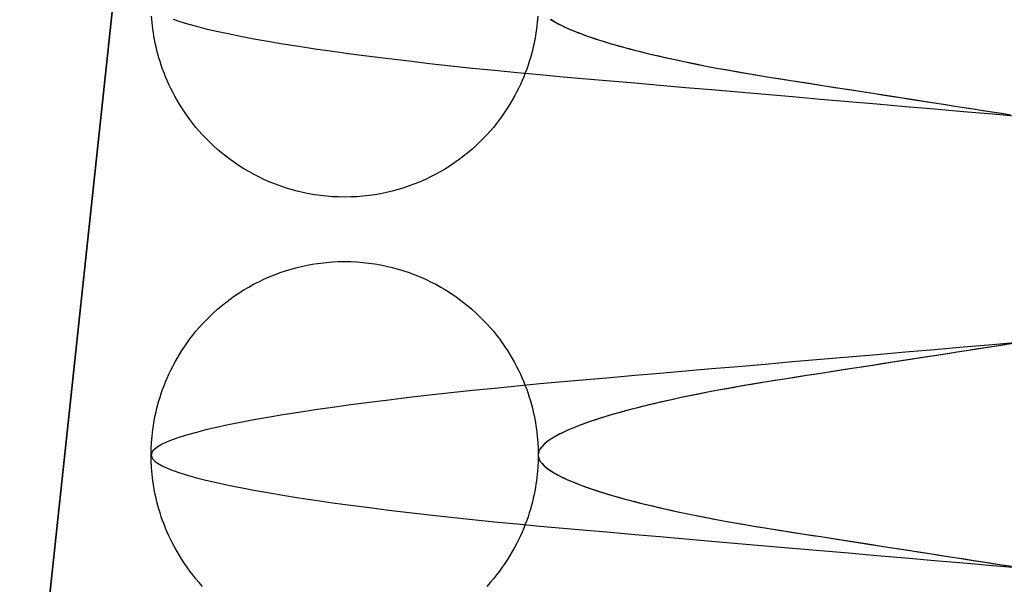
# Model space of a CAD drawing. Header units: millimetres. Extents: x -88 to 88, y -12 to 103.
# Tile 240 of 256: x -35.518 to -34.755, y 14.96 to 15.398. Entities that reach past the tile are written whole.
import ezdxf

# ---------------------------------------------------------------- set-up
doc = ezdxf.new("R2010")
doc.units = ezdxf.units.MM
doc.layers.add('Default', color=7, linetype='Continuous', true_color=0x000000)

msp = doc.modelspace()

# ---------------------------------------------------------------- linework, layer by layer
at = {"layer": 'Default', "color": 254, "true_color": 0xcad1ee}
for points in [[(-35.21818, 17.53519), (-35.51818, 14.73519)], [(-35.21818, 17.53519), (-35.51818, 14.73519)], [(-35.51818, 14.73519), (-35.21818, 17.53519)], [(-35.11649, 15.40052), (-35.1169, 15.39547), (-35.1175, 15.39028), (-35.11788, 15.38763), (-35.11832, 15.38494), (-35.11881, 15.38223), (-35.11935, 15.37948), (-35.11996, 15.3767), (-35.12063, 15.37389), (-35.12137, 15.37105), (-35.12218, 15.36819), (-35.12305, 15.36529), (-35.124, 15.36238), (-35.12502, 15.35944), (-35.12612, 15.35647), (-35.1273, 15.35349), (-35.12857, 15.35049), (-35.12991, 15.34748), (-35.13135, 15.34446), (-35.13287, 15.34142), (-35.13448, 15.33838), (-35.13619, 15.33534), (-35.13799, 15.33229), (-35.13989, 15.32925), (-35.14188, 15.32622), (-35.14398, 15.3232), (-35.14618, 15.32019), (-35.14848, 15.3172), (-35.15089, 15.31423), (-35.1534, 15.31129), (-35.15601, 15.30838), (-35.15874, 15.30551), (-35.16157, 15.30269), (-35.1645, 15.2999), (-35.16755, 15.29717), (-35.1707, 15.2945), (-35.17395, 15.29189), (-35.17731, 15.28935), (-35.18077, 15.28688), (-35.18433, 15.28449), (-35.18799, 15.28218), (-35.19174, 15.27996), (-35.19559, 15.27783), (-35.19953, 15.27581), (-35.20355, 15.27389), (-35.20765, 15.27207), (-35.21184, 15.27038), (-35.21609, 15.2688), (-35.22042, 15.26734), (-35.22481, 15.266), (-35.22925, 15.2648), (-35.23375, 15.26373), (-35.2383, 15.2628), (-35.24288, 15.26201), (-35.2475, 15.26135), (-35.25215, 15.26085), (-35.25681, 15.26048), (-35.26149, 15.26026), (-35.26618, 15.26019), (-35.27086, 15.26026), (-35.27554, 15.26048), (-35.28021, 15.26085), (-35.28485, 15.26135), (-35.28947, 15.26201), (-35.29406, 15.2628), (-35.2986, 15.26373), (-35.3031, 15.2648), (-35.30755, 15.266), (-35.31194, 15.26734), (-35.31626, 15.2688), (-35.32052, 15.27038), (-35.3247, 15.27207), (-35.32881, 15.27389), (-35.33283, 15.27581), (-35.33677, 15.27783), (-35.34061, 15.27996), (-35.34437, 15.28218), (-35.34803, 15.28449), (-35.35159, 15.28688), (-35.35505, 15.28935), (-35.3584, 15.29189), (-35.36166, 15.2945), (-35.36481, 15.29717), (-35.36785, 15.2999), (-35.37079, 15.30269), (-35.37362, 15.30551), (-35.37634, 15.30838), (-35.37896, 15.31129), (-35.38147, 15.31423), (-35.38388, 15.3172), (-35.38618, 15.32019), (-35.38838, 15.3232), (-35.39047, 15.32622), (-35.39247, 15.32925), (-35.39437, 15.33229), (-35.39617, 15.33534), (-35.39787, 15.33838), (-35.39949, 15.34142), (-35.40101, 15.34446), (-35.40244, 15.34748), (-35.40379, 15.35049), (-35.40505, 15.35349), (-35.40623, 15.35647), (-35.40733, 15.35944), (-35.40835, 15.36238), (-35.4093, 15.36529), (-35.41018, 15.36819), (-35.41098, 15.37105), (-35.41172, 15.37389), (-35.41239, 15.3767), (-35.413, 15.37948), (-35.41355, 15.38223), (-35.41404, 15.38494), (-35.41447, 15.38763), (-35.41485, 15.39028), (-35.41545, 15.39547), (-35.41587, 15.40052)], [(-35.41618, 15.06019), (-35.4161, 15.06495), (-35.41587, 15.06985), (-35.41545, 15.07491), (-35.41485, 15.0801), (-35.41447, 15.08275), (-35.41404, 15.08543), (-35.41355, 15.08815), (-35.413, 15.09089), (-35.41239, 15.09367), (-35.41172, 15.09648), (-35.41098, 15.09932), (-35.41018, 15.10219), (-35.4093, 15.10508), (-35.40835, 15.108), (-35.40733, 15.11094), (-35.40623, 15.1139), (-35.40505, 15.11688), (-35.40379, 15.11988), (-35.40244, 15.12289), (-35.40101, 15.12592), (-35.39949, 15.12895), (-35.39787, 15.13199), (-35.39617, 15.13504), (-35.39437, 15.13808), (-35.39247, 15.14112), (-35.39047, 15.14416), (-35.38838, 15.14718), (-35.38618, 15.15019), (-35.38388, 15.15318), (-35.38147, 15.15614), (-35.37896, 15.15908), (-35.37634, 15.16199), (-35.37362, 15.16486), (-35.37079, 15.16769), (-35.36785, 15.17047), (-35.36481, 15.1732), (-35.36166, 15.17587), (-35.3584, 15.17848), (-35.35505, 15.18103), (-35.35159, 15.1835), (-35.34803, 15.18589), (-35.34437, 15.1882), (-35.34061, 15.19042), (-35.33677, 15.19254), (-35.33283, 15.19457), (-35.32881, 15.19649), (-35.3247, 15.1983), (-35.32052, 15.2), (-35.31626, 15.20158), (-35.31194, 15.20304), (-35.30755, 15.20437), (-35.3031, 15.20557), (-35.2986, 15.20664), (-35.29406, 15.20757), (-35.28947, 15.20837), (-35.28485, 15.20902), (-35.28021, 15.20953), (-35.27554, 15.20989), (-35.27086, 15.21011), (-35.26618, 15.21019), (-35.26149, 15.21011), (-35.25681, 15.20989), (-35.25215, 15.20953), (-35.2475, 15.20902), (-35.24288, 15.20837), (-35.2383, 15.20757), (-35.23375, 15.20664), (-35.22925, 15.20557), (-35.22481, 15.20437), (-35.22042, 15.20304), (-35.21609, 15.20158), (-35.21184, 15.2), (-35.20765, 15.1983), (-35.20355, 15.19649), (-35.19953, 15.19457), (-35.19559, 15.19254), (-35.19174, 15.19042), (-35.18799, 15.1882), (-35.18433, 15.18589), (-35.18077, 15.1835), (-35.17731, 15.18103), (-35.17395, 15.17848), (-35.1707, 15.17587), (-35.16755, 15.1732), (-35.1645, 15.17047), (-35.16157, 15.16769), (-35.15874, 15.16486), (-35.15601, 15.16199), (-35.1534, 15.15908), (-35.15089, 15.15614), (-35.14848, 15.15318), (-35.14618, 15.15019), (-35.14398, 15.14718), (-35.14188, 15.14416), (-35.13989, 15.14112), (-35.13799, 15.13808), (-35.13619, 15.13504), (-35.13448, 15.13199), (-35.13287, 15.12895), (-35.13135, 15.12592), (-35.12991, 15.12289), (-35.12857, 15.11988), (-35.1273, 15.11688), (-35.12612, 15.1139), (-35.12502, 15.11094), (-35.124, 15.108), (-35.12305, 15.10508), (-35.12218, 15.10219), (-35.12137, 15.09932), (-35.12063, 15.09648), (-35.11996, 15.09367), (-35.11935, 15.09089), (-35.11881, 15.08815), (-35.11832, 15.08543), (-35.11788, 15.08275), (-35.1175, 15.0801), (-35.1169, 15.07491), (-35.11649, 15.06985), (-35.11625, 15.06495), (-35.11618, 15.06019)], [(-35.37634, 14.95838), (-35.37896, 14.96129), (-35.38147, 14.96423), (-35.38388, 14.9672), (-35.38618, 14.97019), (-35.38838, 14.9732), (-35.39047, 14.97622), (-35.39247, 14.97925), (-35.39437, 14.98229), (-35.39617, 14.98534), (-35.39787, 14.98838), (-35.39949, 14.99142), (-35.40101, 14.99446), (-35.40244, 14.99748), (-35.40379, 15.00049), (-35.40505, 15.00349), (-35.40623, 15.00647), (-35.40733, 15.00944), (-35.40835, 15.01238), (-35.4093, 15.01529), (-35.41018, 15.01819), (-35.41098, 15.02105), (-35.41172, 15.02389), (-35.41239, 15.0267), (-35.413, 15.02948), (-35.41355, 15.03223), (-35.41404, 15.03494), (-35.41447, 15.03763), (-35.41485, 15.04028), (-35.41545, 15.04547), (-35.41587, 15.05052), (-35.4161, 15.05543), (-35.41618, 15.06019)], [(-35.11618, 15.06019), (-35.11625, 15.05543), (-35.11649, 15.05052), (-35.1169, 15.04547), (-35.1175, 15.04028), (-35.11788, 15.03763), (-35.11832, 15.03494), (-35.11881, 15.03223), (-35.11935, 15.02948), (-35.11996, 15.0267), (-35.12063, 15.02389), (-35.12137, 15.02105), (-35.12218, 15.01819), (-35.12305, 15.01529), (-35.124, 15.01238), (-35.12502, 15.00944), (-35.12612, 15.00647), (-35.1273, 15.00349), (-35.12857, 15.00049), (-35.12991, 14.99748), (-35.13135, 14.99446), (-35.13287, 14.99142), (-35.13448, 14.98838), (-35.13619, 14.98534), (-35.13799, 14.98229), (-35.13989, 14.97925), (-35.14188, 14.97622), (-35.14398, 14.9732), (-35.14618, 14.97019), (-35.14848, 14.9672), (-35.15089, 14.96423), (-35.1534, 14.96129), (-35.15601, 14.95838)]]:
    msp.add_lwpolyline(points, dxfattribs=at)
at = {"layer": 'Default', "color": 254, "true_color": 0xcad1ee, "extrusion": (0.866025, -1.54198e-14, -0.5)}
msp.add_lwpolyline([(15.35185, -21.59629), (15.35661, -21.59622), (15.36152, -21.59598), (15.36657, -21.59557), (15.37177, -21.59497), (15.37441, -21.59459), (15.3771, -21.59415), (15.37981, -21.59366), (15.38256, -21.59312), (15.38534, -21.59251), (15.38815, -21.59184), (15.39099, -21.5911), (15.39385, -21.59029), (15.39675, -21.58942), (15.39966, -21.58847), (15.40261, -21.58745), (15.40557, -21.58635), (15.40855, -21.58517), (15.41155, -21.5839), (15.41456, -21.58256), (15.41758, -21.58112), (15.42062, -21.5796), (15.42366, -21.57799), (15.4267, -21.57628), (15.42975, -21.57448), (15.43279, -21.57258), (15.43582, -21.57059), (15.43885, -21.56849), (15.44185, -21.56629), (15.44484, -21.56399), (15.44781, -21.56159), (15.45075, -21.55907), (15.45366, -21.55646), (15.45653, -21.55373), (15.45936, -21.5509), (15.46214, -21.54797), (15.46487, -21.54492), (15.46754, -21.54177), (15.47015, -21.53852), (15.47269, -21.53516), (15.47516, -21.5317), (15.47756, -21.52814), (15.47986, -21.52448), (15.48208, -21.52073), (15.48421, -21.51688), (15.48623, -21.51294), (15.48815, -21.50892), (15.48997, -21.50482), (15.49167, -21.50063), (15.49325, -21.49638), (15.4947, -21.49205), (15.49604, -21.48766), (15.49724, -21.48322), (15.49831, -21.47872), (15.49924, -21.47417), (15.50003, -21.46959), (15.50069, -21.46497), (15.5012, -21.46032), (15.50156, -21.45566), (15.50178, -21.45098), (15.50185, -21.44629), (15.50178, -21.44161), (15.50156, -21.43693), (15.5012, -21.43226), (15.50069, -21.42762), (15.50003, -21.423), (15.49924, -21.41841), (15.49831, -21.41387), (15.49724, -21.40937), (15.49604, -21.40492), (15.4947, -21.40053), (15.49325, -21.39621), (15.49167, -21.39195), (15.48997, -21.38777), (15.48815, -21.38366), (15.48623, -21.37964), (15.48421, -21.3757), (15.48208, -21.37186), (15.47986, -21.3681), (15.47756, -21.36444), (15.47516, -21.36088), (15.47269, -21.35742), (15.47015, -21.35407), (15.46754, -21.35081), (15.46487, -21.34766), (15.46214, -21.34462), (15.45936, -21.34168), (15.45653, -21.33885), (15.45366, -21.33613), (15.45075, -21.33351), (15.44781, -21.331), (15.44484, -21.32859), (15.44185, -21.32629), (15.43885, -21.32409), (15.43582, -21.322), (15.43279, -21.32), (15.42975, -21.3181), (15.4267, -21.3163), (15.42366, -21.3146), (15.42062, -21.31298), (15.41758, -21.31146), (15.41456, -21.31003), (15.41155, -21.30868), (15.40855, -21.30742), (15.40557, -21.30624), (15.40261, -21.30514), (15.39966, -21.30412), (15.39675, -21.30317), (15.39385, -21.30229), (15.39099, -21.30149), (15.38815, -21.30075), (15.38534, -21.30008), (15.38256, -21.29947), (15.37981, -21.29892), (15.3771, -21.29843), (15.37441, -21.298), (15.37177, -21.29762), (15.36657, -21.29702), (15.36152, -21.2966), (15.35661, -21.29637), (15.35185, -21.29629)], dxfattribs=at)
at = {"layer": 'Default', "color": 254, "true_color": 0xcad1ee, "extrusion": (0.866025, 2.70617e-14, 0.5)}
msp.add_lwpolyline([(15.46852, 14.19488), (15.46376, 14.19496), (15.45885, 14.1952), (15.4538, 14.19561), (15.44861, 14.19621), (15.44596, 14.19659), (15.44328, 14.19702), (15.44056, 14.19751), (15.43781, 14.19806), (15.43504, 14.19867), (15.43223, 14.19934), (15.42939, 14.20008), (15.42652, 14.20088), (15.42363, 14.20176), (15.42071, 14.20271), (15.41777, 14.20373), (15.41481, 14.20483), (15.41183, 14.20601), (15.40883, 14.20727), (15.40582, 14.20862), (15.40279, 14.21005), (15.39976, 14.21157), (15.39672, 14.21319), (15.39367, 14.21489), (15.39063, 14.21669), (15.38759, 14.21859), (15.38455, 14.22059), (15.38153, 14.22269), (15.37852, 14.22488), (15.37553, 14.22719), (15.37256, 14.22959), (15.36962, 14.2321), (15.36672, 14.23472), (15.36385, 14.23744), (15.36102, 14.24027), (15.35824, 14.24321), (15.35551, 14.24625), (15.35283, 14.2494), (15.35022, 14.25266), (15.34768, 14.25602), (15.34521, 14.25948), (15.34282, 14.26304), (15.34051, 14.26669), (15.33829, 14.27045), (15.33617, 14.2743), (15.33414, 14.27823), (15.33222, 14.28226), (15.33041, 14.28636), (15.32871, 14.29054), (15.32713, 14.2948), (15.32567, 14.29913), (15.32434, 14.30352), (15.32314, 14.30796), (15.32207, 14.31246), (15.32113, 14.317), (15.32034, 14.32159), (15.31969, 14.32621), (15.31918, 14.33085), (15.31881, 14.33552), (15.31859, 14.3402), (15.31852, 14.34488), (15.31859, 14.34957), (15.31881, 14.35425), (15.31918, 14.35892), (15.31969, 14.36356), (15.32034, 14.36818), (15.32113, 14.37276), (15.32207, 14.37731), (15.32314, 14.38181), (15.32434, 14.38625), (15.32567, 14.39064), (15.32713, 14.39497), (15.32871, 14.39922), (15.33041, 14.40341), (15.33222, 14.40751), (15.33414, 14.41154), (15.33617, 14.41547), (15.33829, 14.41932), (15.34051, 14.42307), (15.34282, 14.42673), (15.34521, 14.43029), (15.34768, 14.43375), (15.35022, 14.43711), (15.35283, 14.44037), (15.35551, 14.44351), (15.35824, 14.44656), (15.36102, 14.44949), (15.36385, 14.45232), (15.36672, 14.45505), (15.36962, 14.45767), (15.37256, 14.46018), (15.37553, 14.46258), (15.37852, 14.46488), (15.38153, 14.46708), (15.38455, 14.46918), (15.38759, 14.47118), (15.39063, 14.47307), (15.39367, 14.47488), (15.39672, 14.47658), (15.39976, 14.47819), (15.40279, 14.47972), (15.40582, 14.48115), (15.40883, 14.4825), (15.41183, 14.48376), (15.41481, 14.48494), (15.41777, 14.48604), (15.42071, 14.48706), (15.42363, 14.48801), (15.42652, 14.48888), (15.42939, 14.48969), (15.43223, 14.49043), (15.43504, 14.4911), (15.43781, 14.49171), (15.44056, 14.49226), (15.44328, 14.49275), (15.44596, 14.49318), (15.44861, 14.49356), (15.4538, 14.49416), (15.45885, 14.49457), (15.46376, 14.49481), (15.46852, 14.49488)], dxfattribs=at)
at = {"layer": 'Default', "color": 254, "true_color": 0xcad1ee, "extrusion": (0.866025, -1.57282e-14, -0.5)}
msp.add_lwpolyline([(15.35185, -21.29629), (15.34709, -21.29637), (15.34219, -21.2966), (15.33714, -21.29702), (15.33194, -21.29762), (15.32929, -21.298), (15.32661, -21.29843), (15.3239, -21.29892), (15.32115, -21.29947), (15.31837, -21.30008), (15.31556, -21.30075), (15.31272, -21.30149), (15.30985, -21.30229), (15.30696, -21.30317), (15.30404, -21.30412), (15.3011, -21.30514), (15.29814, -21.30624), (15.29516, -21.30742), (15.29216, -21.30868), (15.28915, -21.31003), (15.28612, -21.31146), (15.28309, -21.31298), (15.28005, -21.3146), (15.27701, -21.3163), (15.27396, -21.3181), (15.27092, -21.32), (15.26789, -21.322), (15.26486, -21.32409), (15.26185, -21.32629), (15.25886, -21.32859), (15.2559, -21.331), (15.25296, -21.33351), (15.25005, -21.33613), (15.24718, -21.33885), (15.24435, -21.34168), (15.24157, -21.34462), (15.23884, -21.34766), (15.23617, -21.35081), (15.23356, -21.35407), (15.23101, -21.35742), (15.22854, -21.36088), (15.22615, -21.36444), (15.22385, -21.3681), (15.22163, -21.37186), (15.2195, -21.3757), (15.21748, -21.37964), (15.21555, -21.38366), (15.21374, -21.38777), (15.21204, -21.39195), (15.21046, -21.39621), (15.209, -21.40053), (15.20767, -21.40492), (15.20647, -21.40937), (15.2054, -21.41387), (15.20447, -21.41841), (15.20367, -21.423), (15.20302, -21.42762), (15.20251, -21.43226), (15.20215, -21.43693), (15.20193, -21.44161), (15.20185, -21.44629), (15.20193, -21.45098), (15.20215, -21.45566), (15.20251, -21.46032), (15.20302, -21.46497), (15.20367, -21.46959), (15.20447, -21.47417), (15.2054, -21.47872), (15.20647, -21.48322), (15.20767, -21.48766), (15.209, -21.49205), (15.21046, -21.49638), (15.21204, -21.50063), (15.21374, -21.50482), (15.21555, -21.50892), (15.21748, -21.51294), (15.2195, -21.51688), (15.22163, -21.52073), (15.22385, -21.52448), (15.22615, -21.52814), (15.22854, -21.5317), (15.23101, -21.53516), (15.23356, -21.53852), (15.23617, -21.54177), (15.23884, -21.54492), (15.24157, -21.54797), (15.24435, -21.5509), (15.24718, -21.55373), (15.25005, -21.55646), (15.25296, -21.55907), (15.2559, -21.56159), (15.25886, -21.56399), (15.26185, -21.56629), (15.26486, -21.56849), (15.26789, -21.57059), (15.27092, -21.57258), (15.27396, -21.57448), (15.27701, -21.57628), (15.28005, -21.57799), (15.28309, -21.5796), (15.28612, -21.58112), (15.28915, -21.58256), (15.29216, -21.5839), (15.29516, -21.58517), (15.29814, -21.58635), (15.3011, -21.58745), (15.30404, -21.58847), (15.30696, -21.58942), (15.30985, -21.59029), (15.31272, -21.5911), (15.31556, -21.59184), (15.31837, -21.59251), (15.32115, -21.59312), (15.3239, -21.59366), (15.32661, -21.59415), (15.32929, -21.59459), (15.33194, -21.59497), (15.33714, -21.59557), (15.34219, -21.59598), (15.34709, -21.59622), (15.35185, -21.59629)], dxfattribs=at)
at = {"layer": 'Default', "color": 254, "true_color": 0xcad1ee, "extrusion": (0.866025, 9.94575e-15, 0.5)}
msp.add_lwpolyline([(15.11852, 14.49488), (15.12328, 14.49481), (15.12819, 14.49457), (15.13324, 14.49416), (15.13843, 14.49356), (15.14108, 14.49318), (15.14376, 14.49275), (15.14648, 14.49226), (15.14923, 14.49171), (15.15201, 14.4911), (15.15482, 14.49043), (15.15765, 14.48969), (15.16052, 14.48888), (15.16341, 14.48801), (15.16633, 14.48706), (15.16927, 14.48604), (15.17223, 14.48494), (15.17522, 14.48376), (15.17821, 14.4825), (15.18123, 14.48115), (15.18425, 14.47972), (15.18729, 14.47819), (15.19033, 14.47658), (15.19337, 14.47488), (15.19641, 14.47307), (15.19945, 14.47118), (15.20249, 14.46918), (15.20551, 14.46708), (15.20852, 14.46488), (15.21151, 14.46258), (15.21448, 14.46018), (15.21742, 14.45767), (15.22032, 14.45505), (15.22319, 14.45232), (15.22602, 14.44949), (15.2288, 14.44656), (15.23153, 14.44351), (15.23421, 14.44037), (15.23682, 14.43711), (15.23936, 14.43375), (15.24183, 14.43029), (15.24422, 14.42673), (15.24653, 14.42307), (15.24875, 14.41932), (15.25087, 14.41547), (15.2529, 14.41154), (15.25482, 14.40751), (15.25663, 14.40341), (15.25833, 14.39922), (15.25991, 14.39497), (15.26137, 14.39064), (15.2627, 14.38625), (15.26391, 14.38181), (15.26497, 14.37731), (15.26591, 14.37276), (15.2667, 14.36818), (15.26735, 14.36356), (15.26786, 14.35892), (15.26823, 14.35425), (15.26845, 14.34957), (15.26852, 14.34488), (15.26845, 14.3402), (15.26823, 14.33552), (15.26786, 14.33085), (15.26735, 14.32621), (15.2667, 14.32159), (15.26591, 14.317), (15.26497, 14.31246), (15.26391, 14.30796), (15.2627, 14.30352), (15.26137, 14.29913), (15.25991, 14.2948), (15.25833, 14.29054), (15.25663, 14.28636), (15.25482, 14.28226), (15.2529, 14.27823), (15.25087, 14.2743), (15.24875, 14.27045), (15.24653, 14.26669), (15.24422, 14.26304), (15.24183, 14.25948), (15.23936, 14.25602), (15.23682, 14.25266), (15.23421, 14.2494), (15.23153, 14.24625), (15.2288, 14.24321), (15.22602, 14.24027), (15.22319, 14.23744), (15.22032, 14.23472), (15.21742, 14.2321), (15.21448, 14.22959), (15.21151, 14.22719), (15.20852, 14.22488), (15.20551, 14.22269), (15.20249, 14.22059), (15.19945, 14.21859), (15.19641, 14.21669), (15.19337, 14.21489), (15.19033, 14.21319), (15.18729, 14.21157), (15.18425, 14.21005), (15.18123, 14.20862), (15.17821, 14.20727), (15.17522, 14.20601), (15.17223, 14.20483), (15.16927, 14.20373), (15.16633, 14.20271), (15.16341, 14.20176), (15.16052, 14.20088), (15.15765, 14.20008), (15.15482, 14.19934), (15.15201, 14.19867), (15.14923, 14.19806), (15.14648, 14.19751), (15.14376, 14.19702), (15.14108, 14.19659), (15.13843, 14.19621), (15.13324, 14.19561), (15.12819, 14.1952), (15.12328, 14.19496), (15.11852, 14.19488)], dxfattribs=at)
at = {"layer": 'Default', "color": 254, "true_color": 0xcad1ee, "extrusion": (0.866025, 9.17476e-15, -0.5)}
msp.add_lwpolyline([(15.00185, -21.59629), (15.00661, -21.59622), (15.01152, -21.59598), (15.01657, -21.59557), (15.02177, -21.59497), (15.02441, -21.59459), (15.0271, -21.59415), (15.02981, -21.59366), (15.03256, -21.59312), (15.03534, -21.59251), (15.03815, -21.59184), (15.04099, -21.5911), (15.04385, -21.59029), (15.04675, -21.58942), (15.04966, -21.58847), (15.05261, -21.58745), (15.05557, -21.58635), (15.05855, -21.58517), (15.06155, -21.5839), (15.06456, -21.58256), (15.06758, -21.58112), (15.07062, -21.5796), (15.07366, -21.57799), (15.0767, -21.57628), (15.07975, -21.57448), (15.08279, -21.57258), (15.08582, -21.57059), (15.08885, -21.56849), (15.09185, -21.56629), (15.09484, -21.56399), (15.09781, -21.56159), (15.10075, -21.55907), (15.10366, -21.55646), (15.10653, -21.55373), (15.10936, -21.5509), (15.11214, -21.54797), (15.11487, -21.54492), (15.11754, -21.54177), (15.12015, -21.53852), (15.12269, -21.53516), (15.12516, -21.5317), (15.12756, -21.52814), (15.12986, -21.52448), (15.13208, -21.52073), (15.13421, -21.51688), (15.13623, -21.51294), (15.13815, -21.50892), (15.13997, -21.50482), (15.14167, -21.50063), (15.14325, -21.49638), (15.1447, -21.49205), (15.14604, -21.48766), (15.14724, -21.48322), (15.14831, -21.47872), (15.14924, -21.47417), (15.15003, -21.46959), (15.15069, -21.46497), (15.1512, -21.46032), (15.15156, -21.45566), (15.15178, -21.45098), (15.15185, -21.44629), (15.15178, -21.44161), (15.15156, -21.43693), (15.1512, -21.43226), (15.15069, -21.42762), (15.15003, -21.423), (15.14924, -21.41841), (15.14831, -21.41387), (15.14724, -21.40937), (15.14604, -21.40492), (15.1447, -21.40053), (15.14325, -21.39621), (15.14167, -21.39195), (15.13997, -21.38777), (15.13815, -21.38366), (15.13623, -21.37964), (15.13421, -21.3757), (15.13208, -21.37186), (15.12986, -21.3681), (15.12756, -21.36444), (15.12516, -21.36088), (15.12269, -21.35742), (15.12015, -21.35407), (15.11754, -21.35081), (15.11487, -21.34766), (15.11214, -21.34462), (15.10936, -21.34168), (15.10653, -21.33885), (15.10366, -21.33613), (15.10075, -21.33351), (15.09781, -21.331), (15.09484, -21.32859), (15.09185, -21.32629), (15.08885, -21.32409), (15.08582, -21.322), (15.08279, -21.32), (15.07975, -21.3181), (15.0767, -21.3163), (15.07366, -21.3146), (15.07062, -21.31298), (15.06758, -21.31146), (15.06456, -21.31003), (15.06155, -21.30868), (15.05855, -21.30742), (15.05557, -21.30624), (15.05261, -21.30514), (15.04966, -21.30412), (15.04675, -21.30317), (15.04385, -21.30229), (15.04099, -21.30149), (15.03815, -21.30075), (15.03534, -21.30008), (15.03256, -21.29947), (15.02981, -21.29892), (15.0271, -21.29843), (15.02441, -21.298), (15.02177, -21.29762), (15.01657, -21.29702), (15.01152, -21.2966), (15.00661, -21.29637), (15.00185, -21.29629)], dxfattribs=at)
at = {"layer": 'Default', "color": 254, "true_color": 0xcad1ee, "extrusion": (0.866025, 7.18947e-14, 0.5)}
msp.add_lwpolyline([(15.11852, 14.19488), (15.11376, 14.19496), (15.10885, 14.1952), (15.1038, 14.19561), (15.09861, 14.19621), (15.09596, 14.19659), (15.09328, 14.19702), (15.09056, 14.19751), (15.08781, 14.19806), (15.08504, 14.19867), (15.08223, 14.19934), (15.07939, 14.20008), (15.07652, 14.20088), (15.07363, 14.20176), (15.07071, 14.20271), (15.06777, 14.20373), (15.06481, 14.20483), (15.06183, 14.20601), (15.05883, 14.20727), (15.05582, 14.20862), (15.05279, 14.21005), (15.04976, 14.21157), (15.04672, 14.21319), (15.04367, 14.21489), (15.04063, 14.21669), (15.03759, 14.21859), (15.03455, 14.22059), (15.03153, 14.22269), (15.02852, 14.22488), (15.02553, 14.22719), (15.02256, 14.22959), (15.01962, 14.2321), (15.01672, 14.23472), (15.01385, 14.23744), (15.01102, 14.24027), (15.00824, 14.24321), (15.00551, 14.24625), (15.00283, 14.2494), (15.00022, 14.25266), (14.99768, 14.25602), (14.99521, 14.25948), (14.99282, 14.26304), (14.99051, 14.26669), (14.98829, 14.27045), (14.98617, 14.2743), (14.98414, 14.27823), (14.98222, 14.28226), (14.98041, 14.28636), (14.97871, 14.29054), (14.97713, 14.2948), (14.97567, 14.29913), (14.97434, 14.30352), (14.97314, 14.30796), (14.97207, 14.31246), (14.97113, 14.317), (14.97034, 14.32159), (14.96969, 14.32621), (14.96918, 14.33085), (14.96881, 14.33552), (14.96859, 14.3402), (14.96852, 14.34488), (14.96859, 14.34957), (14.96881, 14.35425), (14.96918, 14.35892), (14.96969, 14.36356), (14.97034, 14.36818), (14.97113, 14.37276), (14.97207, 14.37731), (14.97314, 14.38181), (14.97434, 14.38625), (14.97567, 14.39064), (14.97713, 14.39497), (14.97871, 14.39922), (14.98041, 14.40341), (14.98222, 14.40751), (14.98414, 14.41154), (14.98617, 14.41547), (14.98829, 14.41932), (14.99051, 14.42307), (14.99282, 14.42673), (14.99521, 14.43029), (14.99768, 14.43375), (15.00022, 14.43711), (15.00283, 14.44037), (15.00551, 14.44351), (15.00824, 14.44656), (15.01102, 14.44949), (15.01385, 14.45232), (15.01672, 14.45505), (15.01962, 14.45767), (15.02256, 14.46018), (15.02553, 14.46258), (15.02852, 14.46488), (15.03153, 14.46708), (15.03455, 14.46918), (15.03759, 14.47118), (15.04063, 14.47307), (15.04367, 14.47488), (15.04672, 14.47658), (15.04976, 14.47819), (15.05279, 14.47972), (15.05582, 14.48115), (15.05883, 14.4825), (15.06183, 14.48376), (15.06481, 14.48494), (15.06777, 14.48604), (15.07071, 14.48706), (15.07363, 14.48801), (15.07652, 14.48888), (15.07939, 14.48969), (15.08223, 14.49043), (15.08504, 14.4911), (15.08781, 14.49171), (15.09056, 14.49226), (15.09328, 14.49275), (15.09596, 14.49318), (15.09861, 14.49356), (15.1038, 14.49416), (15.10885, 14.49457), (15.11376, 14.49481), (15.11852, 14.49488)], dxfattribs=at)
at = {"layer": 'Default', "color": 254, "true_color": 0xcad1ee, "extrusion": (0.866025, 3.95517e-14, -0.5)}
msp.add_lwpolyline([(15.00185, -21.29629), (14.99709, -21.29637), (14.99219, -21.2966), (14.98714, -21.29702), (14.98194, -21.29762), (14.97929, -21.298), (14.97661, -21.29843), (14.9739, -21.29892), (14.97115, -21.29947), (14.96837, -21.30008), (14.96556, -21.30075), (14.96272, -21.30149), (14.95985, -21.30229), (14.95696, -21.30317), (14.95404, -21.30412), (14.9511, -21.30514), (14.94814, -21.30624), (14.94516, -21.30742), (14.94216, -21.30868), (14.93915, -21.31003), (14.93612, -21.31146), (14.93309, -21.31298), (14.93005, -21.3146), (14.92701, -21.3163), (14.92396, -21.3181), (14.92092, -21.32), (14.91789, -21.322), (14.91486, -21.32409), (14.91185, -21.32629), (14.90886, -21.32859), (14.9059, -21.331), (14.90296, -21.33351), (14.90005, -21.33613), (14.89718, -21.33885), (14.89435, -21.34168), (14.89157, -21.34462), (14.88884, -21.34766), (14.88617, -21.35081), (14.88356, -21.35407), (14.88101, -21.35742), (14.87854, -21.36088), (14.87615, -21.36444), (14.87385, -21.3681), (14.87163, -21.37186), (14.8695, -21.3757), (14.86748, -21.37964), (14.86555, -21.38366), (14.86374, -21.38777), (14.86204, -21.39195), (14.86046, -21.39621), (14.859, -21.40053), (14.85767, -21.40492), (14.85647, -21.40937), (14.8554, -21.41387), (14.85447, -21.41841), (14.85367, -21.423), (14.85302, -21.42762), (14.85251, -21.43226), (14.85215, -21.43693), (14.85193, -21.44161), (14.85185, -21.44629), (14.85193, -21.45098), (14.85215, -21.45566), (14.85251, -21.46032), (14.85302, -21.46497), (14.85367, -21.46959), (14.85447, -21.47417), (14.8554, -21.47872), (14.85647, -21.48322), (14.85767, -21.48766), (14.859, -21.49205), (14.86046, -21.49638), (14.86204, -21.50063), (14.86374, -21.50482), (14.86555, -21.50892), (14.86748, -21.51294), (14.8695, -21.51688), (14.87163, -21.52073), (14.87385, -21.52448), (14.87615, -21.52814), (14.87854, -21.5317), (14.88101, -21.53516), (14.88356, -21.53852), (14.88617, -21.54177), (14.88884, -21.54492), (14.89157, -21.54797), (14.89435, -21.5509), (14.89718, -21.55373), (14.90005, -21.55646), (14.90296, -21.55907), (14.9059, -21.56159), (14.90886, -21.56399), (14.91185, -21.56629), (14.91486, -21.56849), (14.91789, -21.57059), (14.92092, -21.57258), (14.92396, -21.57448), (14.92701, -21.57628), (14.93005, -21.57799), (14.93309, -21.5796), (14.93612, -21.58112), (14.93915, -21.58256), (14.94216, -21.5839), (14.94516, -21.58517), (14.94814, -21.58635), (14.9511, -21.58745), (14.95404, -21.58847), (14.95696, -21.58942), (14.95985, -21.59029), (14.96272, -21.5911), (14.96556, -21.59184), (14.96837, -21.59251), (14.97115, -21.59312), (14.9739, -21.59366), (14.97661, -21.59415), (14.97929, -21.59459), (14.98194, -21.59497), (14.98714, -21.59557), (14.99219, -21.59598), (14.99709, -21.59622), (15.00185, -21.59629)], dxfattribs=at)
at = {"layer": 'Default', "color": 254, "true_color": 0xcad1ee}
for points in [[(-35.39925, 15.39821, -4.25021), (-35.39397, 15.39638, -4.27173), (-35.38795, 15.39451, -4.29315), (-35.3812, 15.39263, -4.31445), (-35.37373, 15.39072, -4.33559), (-35.36553, 15.3888, -4.35652), (-35.35663, 15.38687, -4.37721), (-35.34702, 15.38492, -4.39763), (-35.33672, 15.38297, -4.41774), (-35.32574, 15.38102, -4.4375), (-35.31411, 15.37907, -4.45689), (-35.30185, 15.37712, -4.47586), (-35.28897, 15.37517, -4.49439), (-35.27551, 15.37324, -4.51245), (-35.26148, 15.37132, -4.53002), (-35.24691, 15.36942, -4.54706), (-35.23184, 15.36753, -4.56355), (-35.21629, 15.36567, -4.57947), (-35.2003, 15.36383, -4.59481), (-35.18389, 15.36202, -4.60954), (-35.16711, 15.36023, -4.62365), (-35.14998, 15.35849, -4.63713), (-35.13253, 15.35677, -4.64997), (-35.11481, 15.35509, -4.66216), (-35.09685, 15.35345, -4.67369), (-35.07868, 15.35185, -4.68457), (-35.06017, 15.35026, -4.69487), (-35.0412, 15.34862, -4.70466), (-35.02178, 15.34694, -4.71391), (-35.00194, 15.34522, -4.7226), (-34.9817, 15.34347, -4.73069), (-34.96109, 15.34169, -4.73817), (-34.94013, 15.33988, -4.74501), (-34.91885, 15.33804, -4.7512), (-34.89729, 15.33618, -4.7567), (-34.87547, 15.33429, -4.76151), (-34.85343, 15.33239, -4.7656), (-34.8312, 15.33047, -4.76897), (-34.80883, 15.32853, -4.7716), (-34.78634, 15.32659, -4.77349), (-34.76378, 15.32464, -4.77462), (-34.74118, 15.32269, -4.775)], [(-35.10677, 15.39821, -4.18345), (-35.10384, 15.39638, -4.1954), (-35.1005, 15.39451, -4.20731), (-35.09675, 15.39263, -4.21914), (-35.0926, 15.39072, -4.23088), (-35.08804, 15.3888, -4.24251), (-35.08309, 15.38687, -4.25401), (-35.07776, 15.38492, -4.26535), (-35.07203, 15.38297, -4.27652), (-35.06594, 15.38102, -4.2875), (-35.05948, 15.37907, -4.29827), (-35.05266, 15.37712, -4.30881), (-35.04551, 15.37517, -4.31911), (-35.03803, 15.37324, -4.32914), (-35.03023, 15.37132, -4.3389), (-35.02214, 15.36942, -4.34836), (-35.01377, 15.36753, -4.35753), (-35.00513, 15.36567, -4.36637), (-34.99624, 15.36383, -4.37489), (-34.98713, 15.36202, -4.38308), (-34.97781, 15.36023, -4.39092), (-34.96829, 15.35849, -4.3984), (-34.9586, 15.35677, -4.40554), (-34.94875, 15.35509, -4.41231), (-34.93877, 15.35345, -4.41872), (-34.92868, 15.35185, -4.42476), (-34.9184, 15.35025, -4.43048), (-34.90786, 15.34862, -4.43592), (-34.89707, 15.34694, -4.44106), (-34.88605, 15.34522, -4.44589), (-34.8748, 15.34347, -4.45038), (-34.86335, 15.34169, -4.45454), (-34.85171, 15.33988, -4.45834), (-34.83989, 15.33804, -4.46178), (-34.82791, 15.33618, -4.46483), (-34.81578, 15.33429, -4.4675), (-34.80354, 15.33239, -4.46978), (-34.79119, 15.33047, -4.47165), (-34.77876, 15.32853, -4.47311), (-34.76627, 15.32659, -4.47416), (-34.75373, 15.32464, -4.47479)], [(-35.10611, 15.39778, -4.18631), (-35.10436, 15.39669, -4.19338), (-35.10248, 15.3956, -4.20041), (-35.10047, 15.3945, -4.20741), (-35.09831, 15.39339, -4.21436), (-35.09603, 15.39228, -4.22127), (-35.09361, 15.39117, -4.22813), (-35.09105, 15.39005, -4.23495), (-35.08837, 15.38893, -4.24172), (-35.08555, 15.38781, -4.24843), (-35.0826, 15.38668, -4.2551), (-35.07952, 15.38555, -4.26171), (-35.07627, 15.38441, -4.26834), (-35.07289, 15.38326, -4.2749), (-35.06939, 15.38211, -4.28139), (-35.06576, 15.38097, -4.28781), (-35.062, 15.37982, -4.29415), (-35.05813, 15.37867, -4.30042), (-35.05413, 15.37753, -4.3066), (-35.05001, 15.37639, -4.31271), (-35.04577, 15.37524, -4.31874), (-35.04142, 15.37411, -4.32468), (-35.03694, 15.37297, -4.33054), (-35.03235, 15.37183, -4.33631), (-35.02765, 15.3707, -4.34199), (-35.02283, 15.36958, -4.34758), (-35.01791, 15.36845, -4.35307), (-35.01287, 15.36733, -4.35848), (-35.00791, 15.36626, -4.36359), (-35.00286, 15.36519, -4.3686), (-34.99772, 15.36414, -4.37351), (-34.99249, 15.36309, -4.37833), (-34.98718, 15.36204, -4.38304), (-34.98177, 15.36101, -4.38765), (-34.97628, 15.35998, -4.39215), (-34.9707, 15.35896, -4.39655), (-34.96505, 15.35794, -4.40085), (-34.95931, 15.35693, -4.40504), (-34.95348, 15.35593, -4.40911), (-34.94758, 15.35493, -4.41308), (-34.94161, 15.35394, -4.41694), (-34.93555, 15.35296, -4.42069), (-34.92942, 15.35198, -4.42433), (-34.92322, 15.35101, -4.42785), (-34.91677, 15.35, -4.43135), (-34.91027, 15.34899, -4.43471), (-34.90371, 15.34797, -4.43795), (-34.8971, 15.34694, -4.44105), (-34.89044, 15.34591, -4.44402), (-34.88373, 15.34486, -4.44685), (-34.87697, 15.34381, -4.44955), (-34.87017, 15.34275, -4.45212), (-34.86332, 15.34169, -4.45455), (-34.85644, 15.34062, -4.45685), (-34.84951, 15.33954, -4.45901), (-34.84255, 15.33846, -4.46104), (-34.83556, 15.33737, -4.46293), (-34.82853, 15.33628, -4.46469), (-34.82147, 15.33518, -4.46631), (-34.81439, 15.33408, -4.46779), (-34.80727, 15.33297, -4.46913), (-34.80013, 15.33186, -4.47034), (-34.79297, 15.33074, -4.47141), (-34.78579, 15.32963, -4.47234), (-34.77859, 15.32851, -4.47313), (-34.77137, 15.32738, -4.47379), (-34.76414, 15.32626, -4.4743), (-34.7569, 15.32513, -4.47467), (-34.74964, 15.324, -4.47491)], [(-34.74118, 15.14769, -3.425), (-34.76378, 15.14573, -3.42538), (-34.78634, 15.14378, -3.42651), (-34.80883, 15.14184, -3.4284), (-34.8312, 15.13991, -3.43103), (-34.85343, 15.13799, -3.4344), (-34.87547, 15.13608, -3.4385), (-34.89729, 15.1342, -3.4433), (-34.91885, 15.13233, -3.44881), (-34.94013, 15.13049, -3.45499), (-34.96109, 15.12868, -3.46183), (-34.9817, 15.1269, -3.46931), (-35.00194, 15.12515, -3.47741), (-35.02178, 15.12344, -3.48609), (-35.0412, 15.12176, -3.49534), (-35.06017, 15.12012, -3.50513), (-35.07868, 15.11852, -3.51543), (-35.09685, 15.11692, -3.52631), (-35.11481, 15.11528, -3.53784), (-35.13253, 15.1136, -3.55003), (-35.14998, 15.11189, -3.56287), (-35.16711, 15.11014, -3.57635), (-35.18389, 15.10836, -3.59046), (-35.2003, 15.10655, -3.60519), (-35.21629, 15.10471, -3.62053), (-35.23184, 15.10285, -3.63645), (-35.24691, 15.10096, -3.65295), (-35.26148, 15.09906, -3.66999), (-35.27551, 15.09713, -3.68755), (-35.28897, 15.0952, -3.70561), (-35.30185, 15.09326, -3.72414), (-35.31411, 15.09131, -3.74312), (-35.32574, 15.08935, -3.7625), (-35.33672, 15.0874, -3.78226), (-35.34702, 15.08545, -3.80237), (-35.35663, 15.08351, -3.82279), (-35.36553, 15.08157, -3.84348), (-35.37373, 15.07965, -3.86442), (-35.3812, 15.07775, -3.88555), (-35.38795, 15.07586, -3.90685), (-35.39397, 15.074, -3.92828), (-35.39925, 15.07216, -3.94979), (-35.40381, 15.07035, -3.97137), (-35.40763, 15.06857, -3.99296), (-35.41074, 15.06682, -4.01453), (-35.41314, 15.0651, -4.03606), (-35.41484, 15.06343, -4.0575), (-35.41584, 15.06179, -4.07882), (-35.41618, 15.06019, -4.1), (-35.41584, 15.05859, -4.12118), (-35.41484, 15.05695, -4.1425), (-35.41314, 15.05527, -4.16394), (-35.41074, 15.05356, -4.18547), (-35.40763, 15.05181, -4.20704), (-35.40381, 15.05003, -4.22864), (-35.39925, 15.04821, -4.25021), (-35.39397, 15.04638, -4.27173), (-35.38795, 15.04451, -4.29315), (-35.3812, 15.04263, -4.31445), (-35.37373, 15.04072, -4.33559), (-35.36553, 15.0388, -4.35652), (-35.35663, 15.03687, -4.37721), (-35.34702, 15.03492, -4.39763), (-35.33672, 15.03297, -4.41774), (-35.32574, 15.03102, -4.4375), (-35.31411, 15.02907, -4.45689), (-35.30185, 15.02712, -4.47586), (-35.28897, 15.02517, -4.49439), (-35.27551, 15.02324, -4.51245), (-35.26148, 15.02132, -4.53002), (-35.24691, 15.01942, -4.54706), (-35.23184, 15.01753, -4.56355), (-35.21629, 15.01567, -4.57947), (-35.2003, 15.01383, -4.59481), (-35.18389, 15.01202, -4.60954), (-35.16711, 15.01023, -4.62365), (-35.14998, 15.00849, -4.63713), (-35.13253, 15.00677, -4.64997), (-35.11481, 15.00509, -4.66216), (-35.09685, 15.00345, -4.67369), (-35.07868, 15.00185, -4.68457), (-35.06017, 15.00026, -4.69487), (-35.0412, 14.99862, -4.70466), (-35.02178, 14.99694, -4.71391), (-35.00194, 14.99522, -4.7226), (-34.9817, 14.99347, -4.73069), (-34.96109, 14.99169, -4.73817), (-34.94013, 14.98988, -4.74501), (-34.91885, 14.98804, -4.7512), (-34.89729, 14.98618, -4.7567), (-34.87547, 14.98429, -4.76151), (-34.85343, 14.98239, -4.7656), (-34.8312, 14.98047, -4.76897), (-34.80883, 14.97853, -4.7716), (-34.78634, 14.97659, -4.77349), (-34.76378, 14.97464, -4.77462), (-34.74118, 14.97269, -4.775)], [(-34.75373, 15.14573, -3.72521), (-34.76627, 15.14378, -3.72584), (-34.77876, 15.14184, -3.72689), (-34.79119, 15.13991, -3.72835), (-34.80354, 15.13799, -3.73022), (-34.81578, 15.13608, -3.7325), (-34.82791, 15.1342, -3.73517), (-34.83989, 15.13233, -3.73822), (-34.85171, 15.13049, -3.74166), (-34.86335, 15.12868, -3.74546), (-34.8748, 15.1269, -3.74962), (-34.88605, 15.12515, -3.75411), (-34.89707, 15.12344, -3.75894), (-34.90786, 15.12176, -3.76408), (-34.9184, 15.12012, -3.76952), (-34.92868, 15.11852, -3.77524), (-34.93877, 15.11692, -3.78128), (-34.94875, 15.11528, -3.78769), (-34.9586, 15.1136, -3.79446), (-34.96829, 15.11189, -3.8016), (-34.97781, 15.11014, -3.80908), (-34.98713, 15.10836, -3.81692), (-34.99624, 15.10655, -3.82511), (-35.00513, 15.10471, -3.83363), (-35.01377, 15.10285, -3.84247), (-35.02214, 15.10096, -3.85164), (-35.03023, 15.09906, -3.8611), (-35.03803, 15.09713, -3.87086), (-35.04551, 15.0952, -3.88089), (-35.05266, 15.09326, -3.89119), (-35.05948, 15.09131, -3.90173), (-35.06594, 15.08935, -3.9125), (-35.07203, 15.0874, -3.92348), (-35.07776, 15.08545, -3.93465), (-35.08309, 15.08351, -3.94599), (-35.08804, 15.08157, -3.95749), (-35.0926, 15.07965, -3.96912), (-35.09675, 15.07775, -3.98086), (-35.1005, 15.07586, -3.99269), (-35.10384, 15.074, -4.0046), (-35.10677, 15.07216, -4.01655), (-35.1093, 15.07035, -4.02854), (-35.11143, 15.06857, -4.04053), (-35.11316, 15.06682, -4.05252), (-35.11449, 15.0651, -4.06448), (-35.11543, 15.06343, -4.07639), (-35.11599, 15.06179, -4.08823), (-35.11618, 15.06019, -4.1), (-35.11599, 15.05859, -4.11177), (-35.11543, 15.05695, -4.12361), (-35.11449, 15.05527, -4.13552), (-35.11316, 15.05356, -4.14748), (-35.11143, 15.05181, -4.15947), (-35.1093, 15.05003, -4.17146), (-35.10677, 15.04821, -4.18345), (-35.10384, 15.04638, -4.1954), (-35.1005, 15.04451, -4.20731), (-35.09675, 15.04263, -4.21914), (-35.0926, 15.04072, -4.23088), (-35.08804, 15.0388, -4.24251), (-35.08309, 15.03687, -4.25401), (-35.07776, 15.03492, -4.26535), (-35.07203, 15.03297, -4.27652), (-35.06594, 15.03102, -4.2875), (-35.05948, 15.02907, -4.29827), (-35.05266, 15.02712, -4.30881), (-35.04551, 15.02517, -4.31911), (-35.03803, 15.02324, -4.32914), (-35.03023, 15.02132, -4.3389), (-35.02214, 15.01942, -4.34836), (-35.01377, 15.01753, -4.35753), (-35.00513, 15.01567, -4.36637), (-34.99624, 15.01383, -4.37489), (-34.98713, 15.01202, -4.38308), (-34.97781, 15.01023, -4.39092), (-34.96829, 15.00849, -4.3984), (-34.9586, 15.00677, -4.40554), (-34.94875, 15.00509, -4.41231), (-34.93877, 15.00345, -4.41872), (-34.92868, 15.00185, -4.42476), (-34.9184, 15.00025, -4.43048), (-34.90786, 14.99862, -4.43592), (-34.89707, 14.99694, -4.44106), (-34.88605, 14.99522, -4.44589), (-34.8748, 14.99347, -4.45038), (-34.86335, 14.99169, -4.45454), (-34.85171, 14.98988, -4.45834), (-34.83989, 14.98804, -4.46178), (-34.82791, 14.98618, -4.46483), (-34.81578, 14.98429, -4.4675), (-34.80354, 14.98239, -4.46978), (-34.79119, 14.98047, -4.47165), (-34.77876, 14.97853, -4.47311), (-34.76627, 14.97659, -4.47416), (-34.75373, 14.97464, -4.47479)], [(-34.74744, 15.14671, -3.72505), (-34.75481, 15.14557, -3.72525), (-34.76218, 15.14442, -3.72559), (-34.76948, 15.14328, -3.72607), (-34.77676, 15.14215, -3.72669), (-34.78402, 15.14102, -3.72746), (-34.79126, 15.1399, -3.72836), (-34.79849, 15.13877, -3.72941), (-34.80568, 15.13765, -3.73059), (-34.81286, 15.13654, -3.73192), (-34.82001, 15.13543, -3.73338), (-34.82712, 15.13432, -3.73498), (-34.83421, 15.13322, -3.73672), (-34.84126, 15.13212, -3.7386), (-34.84828, 15.13103, -3.74062), (-34.85526, 15.12994, -3.74278), (-34.8622, 15.12886, -3.74507), (-34.8691, 15.12779, -3.7475), (-34.87596, 15.12672, -3.75006), (-34.88251, 15.1257, -3.75265), (-34.889, 15.1247, -3.75537), (-34.89544, 15.12371, -3.7582), (-34.90182, 15.12272, -3.76115), (-34.90814, 15.12174, -3.76422), (-34.91441, 15.12077, -3.76741), (-34.92061, 15.1198, -3.77071), (-34.92674, 15.11883, -3.77413), (-34.93281, 15.11787, -3.77767), (-34.93882, 15.1169, -3.78131), (-34.94476, 15.11593, -3.78507), (-34.95062, 15.11495, -3.78894), (-34.95642, 15.11397, -3.79292), (-34.96214, 15.11298, -3.79702), (-34.96779, 15.11198, -3.80122), (-34.97336, 15.11097, -3.80552), (-34.97912, 15.10989, -3.81016), (-34.98478, 15.10882, -3.8149), (-34.99033, 15.10773, -3.81974), (-34.99578, 15.10664, -3.82468), (-35.00113, 15.10555, -3.82972), (-35.00637, 15.10445, -3.83487), (-35.01151, 15.10334, -3.8401), (-35.01654, 15.10223, -3.84544), (-35.02146, 15.10112, -3.85086), (-35.02626, 15.1, -3.85638), (-35.03096, 15.09888, -3.86199), (-35.03555, 15.09776, -3.86768), (-35.04002, 15.09663, -3.87346), (-35.04437, 15.0955, -3.87933), (-35.04861, 15.09437, -3.88527), (-35.05274, 15.09324, -3.8913), (-35.05674, 15.0921, -3.89741), (-35.06063, 15.09097, -3.90359), (-35.06439, 15.08983, -3.90985), (-35.06804, 15.08869, -3.91619), (-35.07156, 15.08756, -3.92259), (-35.07495, 15.08642, -3.92907), (-35.07822, 15.08529, -3.93561), (-35.08137, 15.08415, -3.94222), (-35.08439, 15.08302, -3.9489), (-35.08727, 15.08188, -3.95563), (-35.09003, 15.08075, -3.96243), (-35.09266, 15.07962, -3.96929), (-35.09516, 15.0785, -3.97621), (-35.09752, 15.07738, -3.98319), (-35.09975, 15.07626, -3.99021), (-35.10184, 15.07514, -3.99729), (-35.10375, 15.07405, -4.00426), (-35.10552, 15.07297, -4.01125), (-35.10716, 15.0719, -4.01825), (-35.10866, 15.07084, -4.02528), (-35.11003, 15.06978, -4.03234), (-35.11126, 15.06873, -4.03943), (-35.11235, 15.06768, -4.04656), (-35.11331, 15.06664, -4.05373), (-35.11411, 15.06564, -4.0607), (-35.11478, 15.06466, -4.06767), (-35.11532, 15.06369, -4.07463), (-35.11573, 15.06272, -4.0816), (-35.11601, 15.06176, -4.08858), (-35.11615, 15.0608, -4.09557), (-35.11617, 15.05985, -4.10257), (-35.11605, 15.05889, -4.10959), (-35.1158, 15.0579, -4.11677), (-35.11541, 15.0569, -4.12394), (-35.11488, 15.0559, -4.1311), (-35.11422, 15.05488, -4.13824), (-35.11342, 15.05386, -4.14536), (-35.11249, 15.05283, -4.15247), (-35.11142, 15.0518, -4.15955), (-35.11021, 15.05075, -4.16661), (-35.10888, 15.0497, -4.17364), (-35.1074, 15.04864, -4.18065), (-35.1058, 15.04758, -4.18763), (-35.10406, 15.0465, -4.19457), (-35.10218, 15.04543, -4.20149), (-35.10018, 15.04434, -4.20836), (-35.09804, 15.04326, -4.21521), (-35.09577, 15.04216, -4.22201), (-35.09331, 15.04104, -4.22895), (-35.09071, 15.03991, -4.23583), (-35.08799, 15.03878, -4.24264), (-35.08513, 15.03765, -4.2494), (-35.08215, 15.03651, -4.25609), (-35.07904, 15.03538, -4.26271), (-35.0758, 15.03424, -4.26927), (-35.07244, 15.03311, -4.27576), (-35.06896, 15.03197, -4.28217), (-35.06535, 15.03084, -4.28851), (-35.06162, 15.0297, -4.29478), (-35.05778, 15.02857, -4.30097), (-35.05381, 15.02744, -4.30709), (-35.04973, 15.02631, -4.31312), (-35.04553, 15.02518, -4.31908), (-35.04122, 15.02405, -4.32495), (-35.03679, 15.02293, -4.33073), (-35.03225, 15.02181, -4.33643), (-35.0276, 15.02069, -4.34204), (-35.02284, 15.01958, -4.34757), (-35.01798, 15.01847, -4.353), (-35.013, 15.01736, -4.35834), (-35.00792, 15.01626, -4.36358), (-35.00273, 15.01516, -4.36873), (-34.99744, 15.01407, -4.37378), (-34.99205, 15.01298, -4.37873), (-34.98656, 15.0119, -4.38357), (-34.98096, 15.01083, -4.38832), (-34.97527, 15.00976, -4.39296), (-34.96948, 15.0087, -4.39749), (-34.9636, 15.00765, -4.40192), (-34.95762, 15.0066, -4.40623), (-34.95187, 15.00562, -4.41022), (-34.94606, 15.00465, -4.41408), (-34.94019, 15.0037, -4.41784), (-34.93426, 15.00275, -4.42148), (-34.92826, 15.0018, -4.425), (-34.92219, 15.00085, -4.42842), (-34.91605, 14.99989, -4.43173), (-34.90983, 14.99892, -4.43493), (-34.90342, 14.99793, -4.43809), (-34.89697, 14.99692, -4.44111), (-34.89047, 14.99591, -4.44401), (-34.88393, 14.99489, -4.44677), (-34.87734, 14.99387, -4.44941), (-34.87069, 14.99283, -4.45193), (-34.86398, 14.99179, -4.45432), (-34.85722, 14.99074, -4.45659), (-34.8502, 14.98965, -4.4588), (-34.84315, 14.98855, -4.46087), (-34.83606, 14.98745, -4.4628), (-34.82894, 14.98634, -4.46459), (-34.82179, 14.98523, -4.46623), (-34.81461, 14.98411, -4.46774), (-34.8074, 14.98299, -4.46911), (-34.80017, 14.98186, -4.47033), (-34.79292, 14.98074, -4.47141), (-34.78565, 14.97961, -4.47235), (-34.77836, 14.97847, -4.47315), (-34.77105, 14.97734, -4.47381), (-34.76374, 14.9762, -4.47432), (-34.7564, 14.97506, -4.47469), (-34.74906, 14.97391, -4.47492)]]:
    msp.add_polyline3d(points, dxfattribs=at)

doc.saveas('drawing.dxf')
